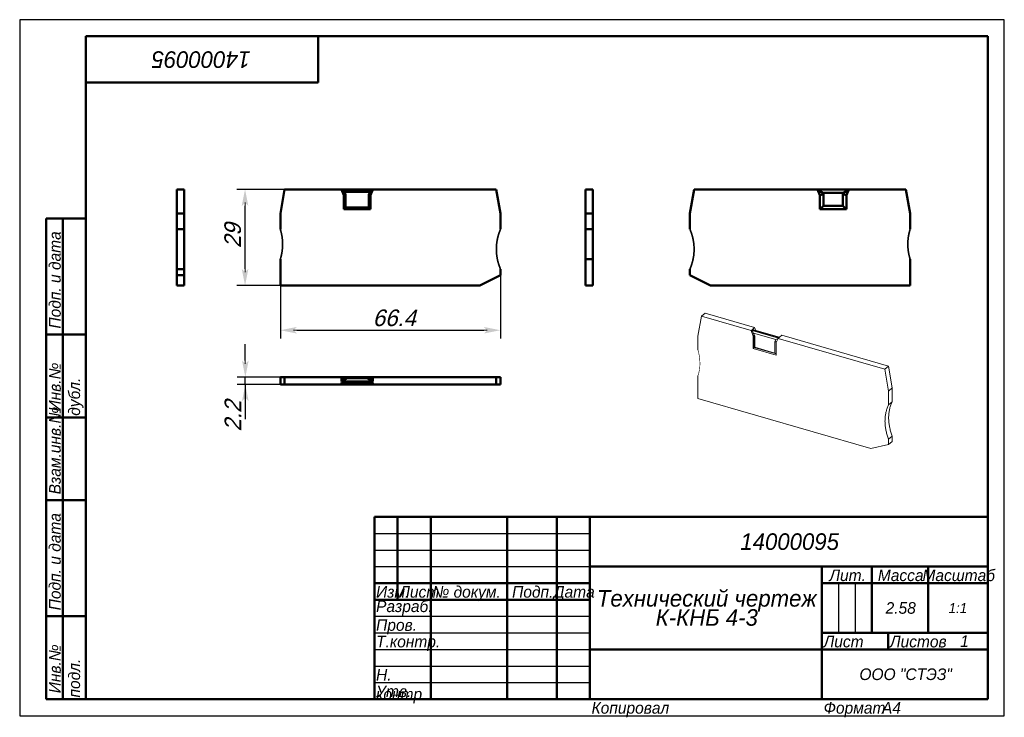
# Model space of a CAD drawing. Header units: millimetres. Extents: x 0 to 297, y 0 to 210.
import ezdxf

# ---------------------------------------------------------------- set-up
doc = ezdxf.new("R2010")
doc.units = ezdxf.units.MM
doc.styles.add('TextStyle_1', font='T-FLEX Type A.TTF', dxfattribs={"oblique": 15, "height": 5})
doc.dimstyles.new('DIM_ST_1', dxfattribs={"dimtxt": 5, "dimasz": 5, "dimexe": 2.5, "dimexo": 0, "dimtad": 1, "dimrnd": 0.01, "dimdsep": 46, "dimtxsty": 'TextStyle_1', "dimblk": 'Arrow_3_C7_Status', "dimcen": 0.09, "dimclrd": 7, "dimclre": 7, "dimclrt": 7, "dimazin": 0, "dimtfac": 1, "dimtdec": 0, "dimtmove": 0, "dimatfit": 0, "dimldrblk": 'NONE', "dimfxl": 1, "dimtvp": 1, "dimtolj": 1, "dimarcsym": 0})
doc.dimstyles.new('DIM_ST_2', dxfattribs={"dimtxt": 5, "dimasz": 5, "dimexe": 2.5, "dimexo": 0, "dimtad": 1, "dimrnd": 0.01, "dimdsep": 46, "dimtxsty": 'TextStyle_1', "dimblk": 'Arrow_3_C7_Status', "dimcen": 0.09, "dimclrd": 7, "dimclre": 7, "dimclrt": 7, "dimazin": 0, "dimtfac": 1, "dimtdec": 0, "dimtmove": 0, "dimatfit": 0, "dimldrblk": 'NONE', "dimfxl": 1, "dimtvp": 1, "dimtolj": 1, "dimarcsym": 0})

# ---------------------------------------------------------------- blocks, each defined once
blk = doc.blocks.new('Arrow_3_C7_Status')
at = {"color": 7, "lineweight": 0, "flags": 128}
blk.add_lwpolyline([(-1, 0), (-0.8, 0)], dxfattribs=at)
at = {"color": 7}
blk.add_solid([(-1, -0.2), (0, 0), (-0.8, 0), (-1, 0.2)], dxfattribs=at)
blk = doc.blocks.new('*D5')
at = {"color": 7, "lineweight": -2}
for p, q in [((145.02, 132.89), (145.02, 113.81)), ((78.62, 129.81), (78.62, 113.81)), ((83.62, 116.31), (140.02, 116.31))]:
    blk.add_line(p, q, dxfattribs=at)
at = {"layer": 'Defpoints', "color": 0}
for p in [(145.02, 132.89), (78.62, 129.81), (145.02, 116.31)]:
    blk.add_point(p, dxfattribs=at)
at = {"color": 7, "lineweight": -2, "xscale": 5, "yscale": 5, "zscale": 5}
for p, rotation in [((78.62, 116.31), 180), ((145.02, 116.31), 360)]:
    blk.add_blockref('Arrow_3_C7_Status', p, dxfattribs=dict(at, rotation=rotation))
blk = doc.blocks.new('_None')
blk = doc.blocks.new('*D6')
at = {"color": 7, "lineweight": -2}
for p, q in [((79.9, 158.81), (65.48, 158.81)), ((67.98, 134.81), (67.98, 153.81)), ((78.62, 129.81), (65.48, 129.81))]:
    blk.add_line(p, q, dxfattribs=at)
at = {"layer": 'Defpoints', "color": 0}
for p in [(67.98, 158.81), (79.9, 158.81), (78.62, 129.81)]:
    blk.add_point(p, dxfattribs=at)
at = {"color": 7, "lineweight": -2, "xscale": 5, "yscale": 5, "zscale": 5}
for p, rotation in [((67.98, 158.81), 90), ((67.98, 129.81), 270)]:
    blk.add_blockref('Arrow_3_C7_Status', p, dxfattribs=dict(at, rotation=rotation))
blk = doc.blocks.new('*D7')
at = {"color": 7, "lineweight": -2}
for p, q in [((68.06, 107.15), (68.06, 112.15)), ((79.9, 102.15), (65.56, 102.15)), ((68.06, 99.95), (68.06, 102.15)), ((79.9, 99.95), (65.56, 99.95)), ((68.06, 99.95), (68.06, 89.53)), ((68.06, 94.95), (68.06, 89.95))]:
    blk.add_line(p, q, dxfattribs=at)
at = {"layer": 'Defpoints', "color": 0}
for p in [(68.06, 102.15), (79.9, 102.15), (79.9, 99.95)]:
    blk.add_point(p, dxfattribs=at)
at = {"color": 7, "lineweight": -2, "xscale": 5, "yscale": 5, "zscale": 5}
for p, rotation in [((68.06, 102.15), 270), ((68.06, 99.95), 90)]:
    blk.add_blockref('Arrow_3_C7_Status', p, dxfattribs=dict(at, rotation=rotation))
blk = doc.blocks.new('_FR1Страница_1')
at = {"color": 7, "lineweight": 25, "flags": 128}
for points in [[(0, 210), (0, 0)], [(297, 210), (0, 210)], [(297, 0), (297, 210)], [(107, 55), (172, 55)], [(107, 50), (172, 50)], [(107, 45), (172, 45)], [(247, 40), (247, 25)], [(252, 40), (252, 25)], [(107, 30), (172, 30)], [(107, 25), (172, 25)], [(107, 20), (172, 20)], [(242, 20), (292, 20)], [(107, 15), (172, 15)], [(107, 10), (172, 10)], [(0, 0), (297, 0)]]:
    blk.add_lwpolyline(points, dxfattribs=at)
at = {"color": 7, "lineweight": 50, "flags": 128}
for points in [[(20, 5), (20, 205)], [(20, 205), (292, 205)], [(90, 191), (90, 205)], [(292, 205), (292, 5)], [(20, 191), (90, 191)], [(8, 5), (8, 150)], [(8, 150), (20, 150)], [(13, 150), (13, 5)], [(8, 115), (20, 115)], [(8, 90), (20, 90)], [(20, 65), (8, 65)], [(107, 5), (107, 60)], [(107, 60), (292, 60)], [(114, 60), (114, 35)], [(124, 60), (124, 5)], [(147, 60), (147, 5)], [(162, 60), (162, 5)], [(172, 60), (172, 5)], [(172, 45), (292, 45)], [(242, 45), (242, 5)], [(257, 45), (257, 25)], [(274, 45), (274, 25)], [(107, 40), (172, 40)], [(242, 40), (292, 40)], [(107, 35), (172, 35)], [(8, 30), (20, 30)], [(242, 25), (292, 25)], [(262, 25), (262, 20)], [(172, 20), (292, 20)], [(20, 5), (8, 5)], [(292, 5), (20, 5)]]:
    blk.add_lwpolyline(points, dxfattribs=at)
at = {"color": 7}
for s, insert, char_height, width, attachment_point, rotation in [('\\pl0.5;{\\fT-FLEX Type A|b0|i1;\\l14000095 \\P}', (55, 198), 5, 72.5, 5, 180), ('\\pl0.5;{\\fT-FLEX Type A|b0|i1;\\l Подп. и дата\\P}', (8.875, 115), 3.5, 36.75, 1, 90), ('\\pl0.5;{\\fT-FLEX Type A|b0|i1;\\l\\P}', (16.5, 132.5), 3.5, 36.75, 5, 90), ('\\pl0.5;{\\fT-FLEX Type A|b0|i1;\\l Инв.№ дубл.\\P}', (8.875, 90), 3.5, 26.75, 1, 90), ('\\pl0.5;{\\fT-FLEX Type A|b0|i1;\\l\\P}', (16.5, 102.5), 3.5, 26.75, 5, 90), ('\\pl0.5;{\\fT-FLEX Type A|b0|i1;\\l Взам.инв.№\\P}', (8.875, 65), 3.5, 26.75, 1, 90), ('\\pl0.5;{\\fT-FLEX Type A|b0|i1;\\l\\P}', (16.5, 77.5), 3.5, 26.75, 5, 90), ('\\pl0.5;{\\fT-FLEX Type A|b0|i1;\\l Подп. и дата\\P}', (8.875, 30), 3.5, 36.75, 1, 90), ('\\pl0.5;{\\fT-FLEX Type A|b0|i1;\\l\\P}', (16.5, 47.5), 3.5, 36.75, 5, 90), ('\\pl0.5;{\\fT-FLEX Type A|b0|i1;\\l Инв.№ подл.\\P}', (8.875, 5), 3.5, 26.75, 1, 90), ('\\pl0.5;{\\fT-FLEX Type A|b0|i1;\\l\\H0.857143x;\\P}', (16.5, 17.5), 3.5, 26.75, 5, 90)]:
    blk.add_mtext(s, dxfattribs=dict(at, insert=insert, char_height=char_height, width=width, attachment_point=attachment_point, rotation=rotation))
for s, insert, char_height, width, attachment_point in [('{\\fT-FLEX Type A|b0|i1;\\l\\P}', (110.5, 59.125), 3.5, 8.75, 2), ('{\\fT-FLEX Type A|b0|i1;\\l\\P}', (114, 59.125), 3.5, 11.75, 1), ('{\\fT-FLEX Type A|b0|i1;\\l \\P}', (124, 59.125), 3.5, 24.75, 1), ('{\\fT-FLEX Type A|b0|i1;\\l\\P}', (162, 59.125), 3.5, 11.75, 1), ('{\\fT-FLEX Type A|b0|i1;\\l\\fT-FLEX Type A|b0|i0;\\P}', (110.5, 54.125), 3.5, 8.75, 2), ('{\\fT-FLEX Type A|b0|i1;\\l\\P}', (114, 54.125), 3.5, 11.75, 1), ('{\\fT-FLEX Type A|b0|i1;\\l \\P}', (124, 54.125), 3.5, 24.75, 1), ('{\\fT-FLEX Type A|b0|i1;\\l\\P}', (162, 54.125), 3.5, 11.75, 1), ('\\pl0.5;{\\fT-FLEX Type A|b0|i1;\\l14000095 \\P}', (232, 52.5), 5, 122.5, 5), ('{\\fT-FLEX Type A|b0|i1;\\l\\P}', (110.5, 49.125), 3.5, 8.75, 2), ('{\\fT-FLEX Type A|b0|i1;\\l\\P}', (114, 49.125), 3.5, 11.75, 1), ('{\\fT-FLEX Type A|b0|i1;\\l \\P}', (124, 49.125), 3.5, 24.75, 1), ('{\\fT-FLEX Type A|b0|i1;\\l\\P}', (162, 49.125), 3.5, 11.75, 1), ('{\\fT-FLEX Type A|b0|i1;\\l \\P}', (110.5, 44.125), 3.5, 8.75, 2), ('{\\fT-FLEX Type A|b0|i1;\\l\\P}', (114, 44.125), 3.5, 11.75, 1), ('{\\fT-FLEX Type A|b0|i1;\\l \\P}', (124, 44.125), 3.5, 24.75, 1), ('{\\fT-FLEX Type A|b0|i1;\\l\\P}', (162, 44.125), 3.5, 11.75, 1), ('\\pl0.5;{\\fT-FLEX Type A|b0|i1;\\lЛит.\\P}', (249.5, 44.125), 3.5, 16.75, 2), ('\\pl0.5;{\\fT-FLEX Type A|b0|i1;\\lМасса\\P}', (265.5, 44.125), 3.5, 18.75, 2), ('\\pl0.5;{\\fT-FLEX Type A|b0|i1;\\lМасштаб\\P}', (283, 44.125), 3.5, 19.75, 2), ('\\pl0.5;{\\fT-FLEX Type A|b0|i1;\\lИзм.\\H0.857143x;\\P}', (107, 39.125), 3.5, 8.75, 1), ('\\pl0.5;{\\fT-FLEX Type A|b0|i1;\\lЛист\\fT-FLEX Type A|b0|i0;\\H0.857143x;\\P}', (114, 39.125), 3.5, 11.75, 1), ('\\pl0.5;{\\fT-FLEX Type A|b0|i1;\\l№ докум.\\P}', (124, 39.125), 3.5, 24.75, 1), ('\\pl0.5;{\\fT-FLEX Type A|b0|i1;\\lПодп.\\P}', (154.5, 39.125), 3.5, 16.75, 2), ('\\pl0.5;{\\fT-FLEX Type A|b0|i1;\\lДата\\fT-FLEX Type A|b0|i0;\\H0.857143x;\\P}', (167, 39.125), 3.5, 11.75, 2), ('\\pl0.5;{\\fT-FLEX Type A|b0|i1;\\lРазраб.\\P}', (107, 32.5), 3.5, 18.75, 4), ('\\pl0.5;{\\fT-FLEX Type A|b0|i1;\\l\\P}', (124, 34.125), 3.5, 24.75, 1), ('\\pl0.5;{\\fT-FLEX Type A|b0|i1;\\l\\H0.857143x;\\P}', (162, 34.125), 3.5, 11.75, 1), ('\\pl0.5;{\\fT-FLEX Type A|b0|i1;\\l2.58\\P}', (265.5, 32.5), 3.5, 18.75, 5), ('{\\fT-FLEX Type A|b0|i1;\\l1:1\\P}', (283, 32.5), 3, 19.5, 5), ('\\pl0.5;{\\fT-FLEX Type A|b0|i1;\\l\\P}', (244.5, 32.5), 3.5, 6.75, 5), ('\\pl0.5;{\\fT-FLEX Type A|b0|i1;\\l\\P}', (249.5, 32.5), 3.5, 6.75, 5), ('\\pl0.5;{\\fT-FLEX Type A|b0|i1;\\l\\P}', (254.5, 32.5), 3.5, 6.75, 5), ('\\pl0.5;{\\fT-FLEX Type A|b0|i1;\\l\\H0.857143x;\\P}', (283, 32.5), 3.5, 19.75, 5), ('\\pl0.5;{\\fT-FLEX Type A|b0|i1;\\lПров.\\P}', (107, 29.125), 3.5, 18.75, 1), ('\\pl0.5;{\\fT-FLEX Type A|b0|i1;\\l\\P}', (124, 29.125), 3.5, 24.75, 1), ('\\pl0.5;{\\fT-FLEX Type A|b0|i1;\\l\\P}', (162, 29.125), 3.5, 11.75, 1), ('\\pl0.5;{\\fT-FLEX Type A|b0|i1;\\lТ.контр.\\P}', (107, 24.125), 3.5, 18.75, 1), ('\\pl0.5;{\\fT-FLEX Type A|b0|i1;\\l\\P}', (124, 24.125), 3.5, 24.75, 1), ('\\pl0.5;{\\fT-FLEX Type A|b0|i1;\\l\\H0.857143x;\\P}', (162, 24.125), 3.5, 11.75, 1), ('\\pl0.5;{\\fT-FLEX Type A|b0|i1;\\lЛист\\P}', (242, 24.125), 3.5, 11.75, 1), ('\\pl0.5;{\\fT-FLEX Type A|b0|i1;\\l\\H0.857143x;\\P}', (257, 24.125), 3.5, 11.75, 2), ('\\pl0.5;{\\fT-FLEX Type A|b0|i1;\\lЛистов\\P}', (262, 24.125), 3.5, 17.75, 1), ('{\\fT-FLEX Type A|b0|i1;\\l1\\P}', (285, 22.5), 3.5, 15.75, 5), ('\\pl0.5;{\\fT-FLEX Type A|b0|i1;\\l\\H0.857143x;\\P}', (285, 24.125), 3.5, 15.75, 2), ('{\\fT-FLEX Type A|b0|i1;\\l\\P}', (257, 22.5), 3.5, 11.75, 5), ('\\pl0.5;{\\fT-FLEX Type A|b0|i1;\\l\\P}', (107, 19.125), 3.5, 18.75, 1), ('\\pl0.5;{\\fT-FLEX Type A|b0|i1;\\l\\P}', (124, 19.125), 3.5, 24.75, 1), ('\\pl0.5;{\\fT-FLEX Type A|b0|i1;\\l\\P}', (162, 19.125), 3.5, 11.75, 1), ('{\\fT-FLEX Type A|b0|i1;\\l}', (207, 20), 3, 71.5, 5), ('\\pl0.5;{\\fT-FLEX Type A|b0|i1;\\lН. контр.\\P}', (107, 14.125), 3.5, 18.75, 1), ('\\pl0.5;{\\fT-FLEX Type A|b0|i1;\\l\\P}', (124, 14.125), 3.5, 24.75, 1), ('\\pl0.5;{\\fT-FLEX Type A|b0|i1;\\l\\H0.857143x;\\P}', (162, 14.125), 3.5, 11.75, 1), ('\\pl0.6;{\\fT-FLEX Type A|b0|i1;\\l \\P}', (207, 12.5), 3.5, 71.75, 5), ('\\pl0.5;{\\fT-FLEX Type A|b0|i1;\\lООО "СТЭЗ"\\P}', (267, 12.5), 3.5, 51.75, 5), ('\\pl0.5;{\\fT-FLEX Type A|b0|i1;\\lУтв.\\P}', (107, 9.125), 3.5, 18.75, 1), ('\\pl0.5;{\\fT-FLEX Type A|b0|i1;\\l\\P}', (124, 9.125), 3.5, 24.75, 1), ('\\pl0.5;{\\fT-FLEX Type A|b0|i1;\\l\\H0.857143x;\\P}', (162, 9.125), 3.5, 11.75, 1), ('\\pl0.5;{\\fT-FLEX Type A|b0|i1;\\lКопировал\\P}', (172, 4.125), 3.5, 23.566, 1), ('\\pl0.5;{\\fT-FLEX Type A|b0|i1;\\l\\P}', (193.816, 4.125), 3.5, 40.967, 1), ('\\pl0.5;{\\fT-FLEX Type A|b0|i1;\\lФормат\\P}', (242, 4.125), 3.5, 18.675, 1), ('\\pl0.5;{\\fT-FLEX Type A|b0|i1;\\l\\P}', (258.925, 4.125), 3.5, 9.825, 1), ('{\\fT-FLEX Type A|b0|i1;\\lA4\\P}', (262.962, 4.125), 3.5, 9.825, 2)]:
    blk.add_mtext(s, dxfattribs=dict(at, insert=insert, char_height=char_height, width=width, attachment_point=attachment_point))
at = {"color": 7, "insert": (207, 32.5), "char_height": 5, "width": 72.5, "attachment_point": 5, "line_spacing_factor": 0.692771}
blk.add_mtext('\\pl0.5;{\\fT-FLEX Type A|b0|i1;\\lТехнический чертеж\\PК-КНБ 4-3\\P}', dxfattribs=at)
blk = doc.blocks.new('Страница_1')
at = {"color": 7, "lineweight": 50, "flags": 128}
for points in [[(47.382, 158.809), (47.382, 151.546)], [(49.582, 158.809), (47.382, 158.809)], [(49.582, 158.809), (49.582, 151.546)], [(78.624, 151.546), (79.904, 158.809)], [(79.904, 158.809), (97.105, 158.809)], [(106.542, 158.809), (97.105, 158.809)], [(97.105, 158.809), (97.824, 157.109)], [(97.207, 158.568), (106.44, 158.568)], [(97.961, 158.068), (97.207, 158.568)], [(97.961, 158.068), (98.324, 157.21)], [(105.686, 158.068), (97.961, 158.068)], [(105.324, 157.21), (105.686, 158.068)], [(106.44, 158.568), (105.686, 158.068)], [(105.824, 157.109), (106.542, 158.809)], [(106.542, 158.809), (143.743, 158.809)], [(143.743, 158.809), (145.024, 151.546)], [(170.641, 151.546), (170.641, 158.809)], [(170.641, 158.809), (172.841, 158.809)], [(172.841, 151.546), (172.841, 158.809)], [(203.464, 158.809), (202.183, 151.546)], [(203.464, 158.809), (240.664, 158.809)], [(241.383, 157.109), (240.664, 158.809)], [(240.664, 158.809), (242.248, 157.759)], [(240.664, 158.809), (250.101, 158.809)], [(242.248, 157.759), (248.518, 157.759)], [(242.433, 157.322), (242.248, 157.759)], [(248.518, 157.759), (248.333, 157.322)], [(250.101, 158.809), (248.518, 157.759)], [(250.101, 158.809), (249.383, 157.109)], [(250.101, 158.809), (267.302, 158.809)], [(268.583, 151.546), (267.302, 158.809)], [(98.324, 157.21), (97.824, 157.109)], [(97.824, 157.109), (97.824, 152.809)], [(98.324, 153.309), (98.324, 157.21)], [(105.824, 157.109), (105.324, 157.21)], [(105.324, 153.309), (105.324, 157.21)], [(105.824, 152.809), (105.824, 157.109)], [(242.433, 157.322), (241.383, 157.109)], [(241.383, 152.809), (241.383, 157.109)], [(242.433, 153.859), (242.433, 157.322)], [(248.333, 157.322), (248.333, 153.859)], [(249.383, 157.109), (248.333, 157.322)], [(249.383, 157.109), (249.383, 152.809)], [(49.582, 151.546), (47.382, 151.546)], [(47.382, 146.759), (47.382, 151.546)], [(49.582, 146.759), (49.582, 151.546)], [(78.624, 146.759), (78.624, 151.546)], [(98.324, 153.309), (97.824, 152.809)], [(97.824, 152.809), (105.824, 152.809)], [(105.324, 153.309), (98.324, 153.309)], [(105.324, 153.309), (105.824, 152.809)], [(145.024, 146.759), (145.024, 151.546)], [(170.641, 146.759), (170.641, 151.546)], [(170.641, 151.546), (172.841, 151.546)], [(172.841, 146.759), (172.841, 151.546)], [(202.183, 146.759), (202.183, 151.546)], [(241.383, 152.809), (242.433, 153.859)], [(249.383, 152.809), (241.383, 152.809)], [(248.333, 153.859), (242.433, 153.859)], [(248.333, 153.859), (249.383, 152.809)], [(268.583, 146.759), (268.583, 151.546)], [(49.582, 146.759), (47.382, 146.759)], [(47.382, 146.759), (47.382, 134.759)], [(49.582, 146.759), (49.582, 134.759)], [(170.641, 142.259), (170.641, 146.759)], [(170.641, 146.759), (172.841, 146.759)], [(172.841, 142.259), (172.841, 146.759)], [(47.382, 142.458), (47.382, 142.458)], [(170.641, 137.759), (170.641, 142.259)], [(172.841, 137.759), (172.841, 142.259)], [(78.624, 129.809), (78.624, 137.759)], [(172.841, 137.759), (170.641, 137.759)], [(170.641, 129.809), (170.641, 137.759)], [(172.841, 129.809), (172.841, 137.759)], [(268.583, 129.809), (268.583, 137.759)], [(49.582, 134.759), (47.382, 134.759)], [(47.382, 132.895), (47.382, 134.759)], [(49.582, 132.895), (49.582, 134.759)], [(145.024, 132.895), (145.024, 134.759)], [(202.183, 132.895), (202.183, 134.759)], [(49.582, 132.895), (47.382, 132.895)], [(47.382, 129.809), (47.382, 132.895)], [(49.582, 129.809), (49.582, 132.895)], [(138.833, 129.809), (145.024, 132.895)], [(208.374, 129.809), (202.183, 132.895)], [(49.582, 129.809), (47.382, 129.809)], [(138.833, 129.809), (78.624, 129.809)], [(172.841, 129.809), (170.641, 129.809)], [(208.374, 129.809), (268.583, 129.809)], [(78.624, 102.147), (78.624, 99.947)], [(78.624, 102.147), (79.904, 102.147)], [(79.904, 102.147), (79.904, 99.947)], [(97.105, 102.147), (79.904, 102.147)], [(97.105, 100.797), (97.105, 102.147)], [(97.105, 102.147), (97.824, 102.147)], [(97.105, 100.797), (98.689, 101.847)], [(97.824, 102.147), (105.824, 102.147)], [(97.824, 102.147), (97.824, 101.274)], [(104.958, 101.847), (98.689, 101.847)], [(106.542, 100.797), (104.958, 101.847)], [(105.824, 102.147), (105.824, 101.274)], [(105.824, 102.147), (106.542, 102.147)], [(143.743, 102.147), (106.542, 102.147)], [(106.542, 102.147), (106.542, 100.797)], [(143.743, 102.147), (143.743, 99.947)], [(143.743, 102.147), (145.024, 102.147)], [(145.024, 102.147), (145.024, 99.947)], [(78.624, 99.947), (79.904, 99.947)], [(79.904, 99.947), (97.105, 99.947)], [(106.542, 100.797), (97.105, 100.797)], [(97.105, 99.947), (97.105, 100.547)], [(106.542, 100.547), (97.105, 100.547)], [(97.105, 99.947), (97.824, 99.947)], [(97.961, 100.047), (97.207, 100.547)], [(97.824, 100.138), (97.824, 99.947)], [(97.824, 99.947), (105.824, 99.947)], [(105.686, 100.047), (97.961, 100.047)], [(106.44, 100.547), (105.686, 100.047)], [(105.824, 100.138), (105.824, 99.947)], [(105.824, 99.947), (106.542, 99.947)], [(106.542, 100.547), (106.542, 99.947)], [(106.542, 99.947), (143.743, 99.947)], [(143.743, 99.947), (145.024, 99.947)]]:
    blk.add_lwpolyline(points, dxfattribs=at)
at = {"color": 7, "linetype": 'Continuous', "lineweight": 50, "const_width": 0.5}
for points in [[(79.315, 142.259, 0.0763208), (78.624, 146.759, 0.0763208)], [(145.024, 146.759, 0.2087122), (145.024, 134.759, 0.2087122)], [(202.183, 134.759, 0.2087122), (202.183, 146.759, 0.2087122)], [(268.583, 146.759, 0.0763208), (267.892, 142.259, 0.0763208)], [(78.624, 137.759, 0.0763208), (79.315, 142.259, 0.0763208)], [(267.892, 142.259, 0.0763208), (268.583, 137.759, 0.0763208)]]:
    blk.add_lwpolyline(points, format="xyb", dxfattribs=at)
at = {"color": 7, "lineweight": 18, "flags": 128}
for points in [[(204.592, 114.543), (205.701, 120.513)], [(206.801, 121.466), (205.701, 120.513)], [(205.701, 120.513), (220.597, 116.213)], [(221.697, 117.166), (206.801, 121.466)], [(220.597, 116.213), (220.897, 116.473)], [(220.597, 116.213), (221.219, 114.561)], [(229.07, 114.113), (220.897, 116.473)], [(220.897, 116.473), (220.985, 116.239)], [(220.985, 116.239), (221.519, 114.821)], [(221.388, 115.401), (220.985, 116.239)], [(220.985, 116.239), (228.889, 113.957)], [(221.022, 116.581), (221.697, 117.166)], [(229.195, 114.222), (221.022, 116.581)], [(221.697, 117.166), (222.027, 116.291)], [(204.592, 110.398), (204.592, 114.543)], [(221.519, 114.821), (221.219, 114.561)], [(221.219, 114.561), (221.219, 110.837)], [(221.388, 115.401), (221.702, 114.567)], [(228.079, 113.47), (221.388, 115.401)], [(221.702, 114.567), (221.519, 114.821)], [(221.519, 114.821), (221.519, 111.097)], [(221.702, 111.188), (221.702, 114.567)], [(227.765, 112.817), (228.079, 113.47)], [(228.75, 113.812), (228.079, 113.47)], [(228.148, 112.561), (228.77, 113.854)], [(229.07, 114.113), (228.77, 113.854)], [(228.77, 113.854), (260.987, 104.553)], [(229.87, 114.806), (229.195, 114.222)], [(262.087, 105.506), (229.87, 114.806)], [(221.519, 111.097), (221.219, 110.837)], [(221.219, 110.837), (228.148, 108.837)], [(221.702, 111.188), (221.519, 111.097)], [(221.519, 111.097), (228.148, 109.184)], [(227.765, 109.438), (221.702, 111.188)], [(228.272, 112.82), (227.765, 112.817)], [(227.765, 109.438), (227.765, 112.817)], [(228.148, 108.837), (228.148, 112.561)], [(227.765, 109.438), (228.148, 109.247)], [(262.087, 105.506), (260.987, 104.553)], [(260.987, 104.553), (262.096, 97.943)], [(262.087, 105.506), (263.196, 98.896)], [(204.592, 95.719), (204.592, 102.603)], [(263.196, 98.896), (262.096, 97.943)], [(263.196, 94.75), (263.196, 98.896)], [(256.734, 80.666), (204.592, 95.719)], [(262.096, 93.798), (262.096, 97.943)], [(262.096, 93.798), (261.979, 93.556), (261.869, 93.309), (261.765, 93.058), (261.668, 92.803), (261.577, 92.544), (261.495, 92.286), (261.418, 92.024), (261.349, 91.758), (261.285, 91.49), (261.228, 91.213), (261.177, 90.932), (261.132, 90.649), (261.095, 90.363), (261.065, 90.074), (261.041, 89.787), (261.025, 89.499), (261.015, 89.208), (261.011, 88.915), (261.015, 88.614), (261.025, 88.312), (261.042, 88.008), (261.066, 87.703), (261.097, 87.396), (261.135, 87.094), (261.178, 86.791), (261.229, 86.486), (261.285, 86.181), (261.35, 85.871), (261.421, 85.559), (261.499, 85.248), (261.584, 84.936), (261.675, 84.625), (261.771, 84.319), (261.873, 84.014), (261.981, 83.709), (262.096, 83.405)], [(263.196, 94.75), (262.096, 93.798)], [(263.196, 94.75), (263.079, 94.508), (262.969, 94.262), (262.865, 94.011), (262.768, 93.756), (262.677, 93.497), (262.595, 93.238), (262.518, 92.976), (262.449, 92.711), (262.385, 92.442), (262.328, 92.165), (262.277, 91.885), (262.232, 91.602), (262.195, 91.315), (262.165, 91.026), (262.141, 90.74), (262.125, 90.451), (262.115, 90.16), (262.111, 89.867), (262.115, 89.567), (262.125, 89.265), (262.142, 88.961), (262.166, 88.656), (262.197, 88.349), (262.235, 88.047), (262.278, 87.743), (262.329, 87.439), (262.385, 87.134), (262.45, 86.823), (262.521, 86.512), (262.599, 86.2), (262.684, 85.889), (262.775, 85.577), (262.871, 85.272), (262.973, 84.966), (263.081, 84.662), (263.196, 84.358)], [(263.196, 84.358), (262.096, 83.405)], [(262.096, 81.791), (262.096, 83.405)], [(263.196, 82.744), (263.196, 84.358)], [(256.734, 80.666), (262.096, 81.791)], [(263.196, 82.744), (262.096, 81.791)]]:
    blk.add_lwpolyline(points, dxfattribs=at)
at = {"color": 7, "linetype": 'Continuous', "lineweight": 18, "const_width": 0.18}
for points in [[(205.19, 106.328, 0.0701048), (204.592, 110.398, 0.0701048)], [(204.592, 102.603, 0.083374), (205.19, 106.328, 0.083374)]]:
    blk.add_lwpolyline(points, format="xyb", dxfattribs=at)
blk.add_blockref('_FR1Страница_1', (0, 0))
at = {"color": 7, "style": 'TextStyle_1', "oblique": 15}
for s, p in [('29', (66.734, 141.094)), ('2.2', (66.814, 85.777))]:
    blk.add_text(s, height=5, rotation=90, dxfattribs=at).set_placement(p)
blk.add_text('66.4', height=5, dxfattribs=at).set_placement((106.466, 117.559))
for base, p1, p2, picture, middle in [((67.984, 158.809), (78.624, 129.809), (79.904, 158.809), '*D6', (67.984, 144.309)), ((68.064, 102.147), (79.904, 99.947), (79.904, 102.147), '*D7', (68.064, 89.527))]:
    dim = blk.add_linear_dim(base=base, p1=p1, p2=p2, angle=90, text=' ', dimstyle='DIM_ST_2')
    dim.commit()
    dim.dimension.update_dxf_attribs({"geometry": picture, "text_midpoint": middle, "dimtype": 160})
dim = blk.add_linear_dim(base=(145.024, 116.309), p1=(78.624, 129.809), p2=(145.024, 132.895), text=' ', dimstyle='DIM_ST_1')
dim.commit()
dim.dimension.update_dxf_attribs({"geometry": '*D5', "text_midpoint": (111.824, 116.309), "dimtype": 160})

msp = doc.modelspace()

# ---------------------------------------------------------------- block references
msp.add_blockref('Страница_1', (0, 0))

doc.saveas('drawing.dxf')
